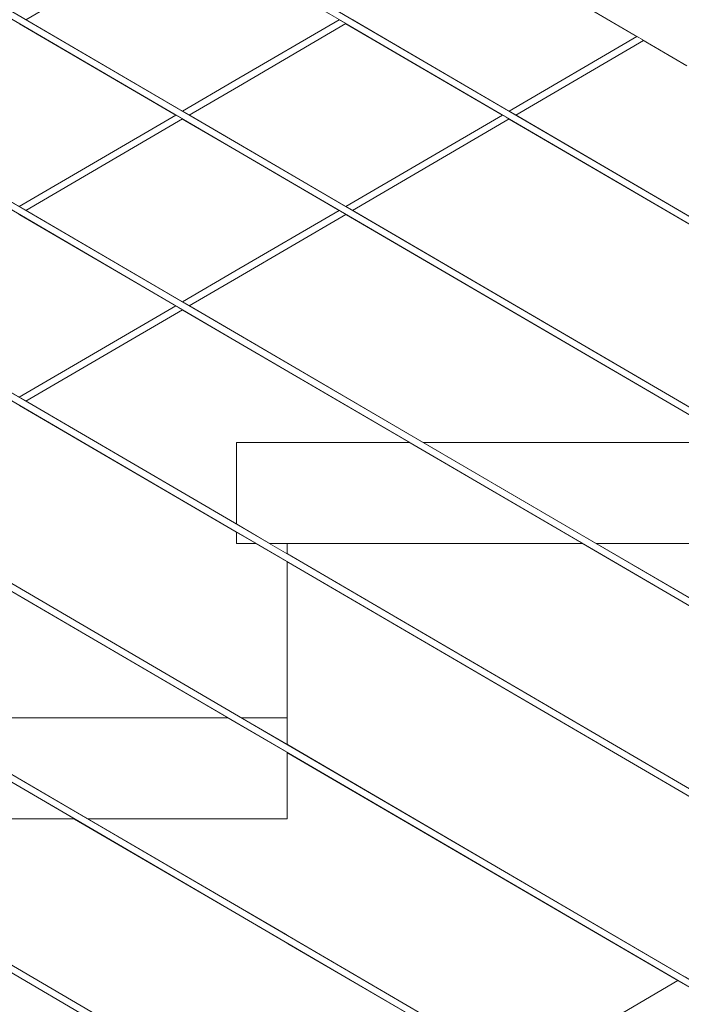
# Model space of a CAD drawing. Header units: millimetres. Extents: x -101298 to -58298, y 45839 to 66839.
# Tile 71 of 124: x -84736 to -84343, y 59063 to 59648. Entities that reach past the tile are written whole.
import ezdxf

# ---------------------------------------------------------------- set-up
doc = ezdxf.new("R2010")
doc.units = ezdxf.units.MM
doc.header["$MEASUREMENT"] = 0
doc.linetypes.add('Wipeout_Contour', pattern=[1000, 0, -1000])
doc.layers.add('Nowe_Konstrukcja - Schody', color=7, linetype='Continuous')
doc.layers.add('Nowe_Konstrukcja - Ściany zew', color=7, linetype='Continuous')
doc.layers.add('Nowe_Konstrukcja - Schody_Nr_pióra__101', color=250, linetype='Continuous', lineweight=13, true_color=0x333333)
doc.layers.add('Nowe_Konstrukcja - Schody_Nr_pióra__3', color=7, linetype='Continuous', lineweight=13)

msp = doc.modelspace()

# ---------------------------------------------------------------- wipeouts: each hides what was drawn before it
at = {"color": 254, "linetype": 'Wipeout_Contour', "lineweight": 0, "ltscale": 413248.92972}
msp.add_wipeout([(-84608.27, 59004.04), (-84607.98, 59004.54), (-84888.01, 59168.2), (-84888.32, 59167.7)], dxfattribs=at).dxf.layer = 'Nowe_Konstrukcja - Schody'
at = {"color": 254, "linetype": 'Wipeout_Contour', "lineweight": 0, "ltscale": 414369.280798}
msp.add_wipeout([(-84736.37, 59645.57), (-84829.37, 59591.22), (-84736.37, 59536.87), (-84643.37, 59591.22)], dxfattribs=at).dxf.layer = 'Nowe_Konstrukcja - Ściany zew'
at = {"color": 254, "linetype": 'Wipeout_Contour', "lineweight": 0, "ltscale": 414108.667896}
msp.add_wipeout([(-84829.37, 59477.89), (-84736.37, 59423.54), (-84643.37, 59477.89), (-84736.37, 59532.24)], dxfattribs=at).dxf.layer = 'Nowe_Konstrukcja - Ściany zew'
at = {"color": 254, "linetype": 'Wipeout_Contour', "lineweight": 0, "ltscale": 724505.075982}
msp.add_wipeout([(-84907.26, 59298.17), (-84886.21, 59284.44), (-84798.27, 59233.04), (-84612.27, 59233.04), (-84833.34, 59362.24), (-84886.21, 59331.34), (-84907.26, 59317.6)], dxfattribs=at).dxf.layer = 'Nowe_Konstrukcja - Ściany zew'
at = {"color": 254, "linetype": 'Wipeout_Contour', "lineweight": 0, "ltscale": 411121.21116}
msp.add_wipeout([(-84345.24, 59076.98), (-84438.24, 59022.63), (-84012.26, 58773.69), (-84012.26, 58882.39)], dxfattribs=at).dxf.layer = 'Nowe_Konstrukcja - Ściany zew'

# ---------------------------------------------------------------- next in the draw order: wipeouts: each hides what was drawn before it
at = {"color": 254, "linetype": 'Wipeout_Contour', "lineweight": 0, "ltscale": 413249.579303}
msp.add_wipeout([(-84607.26, 59005.76), (-84606.55, 59006.99), (-84886.52, 59170.6), (-84887.26, 59169.4)], dxfattribs=at).dxf.layer = 'Nowe_Konstrukcja - Schody'
at = {"color": 254, "linetype": 'Wipeout_Contour', "lineweight": 0, "ltscale": 414182.617483}
msp.add_wipeout([(-84639.41, 59702.24), (-84732.41, 59647.89), (-84639.41, 59593.54), (-84546.41, 59647.89)], dxfattribs=at).dxf.layer = 'Nowe_Konstrukcja - Ściany zew'
at = {"color": 254, "linetype": 'Wipeout_Contour', "lineweight": 0, "ltscale": 413921.638773}
msp.add_wipeout([(-84639.41, 59588.9), (-84732.41, 59534.55), (-84639.41, 59480.2), (-84546.41, 59534.55)], dxfattribs=at).dxf.layer = 'Nowe_Konstrukcja - Ściany zew'
at = {"color": 254, "linetype": 'Wipeout_Contour', "lineweight": 0, "ltscale": 826892.993212}
msp.add_wipeout([(-84736.37, 59418.9), (-84829.37, 59364.55), (-84604.34, 59233.04), (-84577.26, 59233.04), (-84577.26, 59325.92), (-84595.67, 59336.67), (-84607.26, 59336.67), (-84607.26, 59343.45)], dxfattribs=at).dxf.layer = 'Nowe_Konstrukcja - Ściany zew'

# ---------------------------------------------------------------- next in the draw order: wipeouts: each hides what was drawn before it
at = {"color": 254, "linetype": 'Wipeout_Contour', "lineweight": 0, "ltscale": 414148.693262}
msp.add_wipeout([(-84642.79, 59590.88), (-84735.79, 59536.53), (-84734.39, 59535.71), (-84641.39, 59590.06)], dxfattribs=at).dxf.layer = 'Nowe_Konstrukcja - Schody'
at = {"color": 254, "linetype": 'Wipeout_Contour', "lineweight": 0, "ltscale": 413249.84828}
msp.add_wipeout([(-84606.55, 59006.99), (-84606.25, 59007.49), (-84886.21, 59171.1), (-84886.52, 59170.6)], dxfattribs=at).dxf.layer = 'Nowe_Konstrukcja - Schody'
at = {"color": 254, "linetype": 'Wipeout_Contour', "lineweight": 0, "ltscale": 413735.012466}
msp.add_wipeout([(-84542.45, 59645.57), (-84635.45, 59591.22), (-84542.45, 59536.87), (-84449.45, 59591.22)], dxfattribs=at).dxf.layer = 'Nowe_Konstrukcja - Ściany zew'
at = {"color": 254, "linetype": 'Wipeout_Contour', "lineweight": 0, "ltscale": 516950.133108}
msp.add_wipeout([(-84639.41, 59475.57), (-84732.41, 59421.22), (-84607.26, 59348.08), (-84607.26, 59396.67), (-84504.41, 59396.67)], dxfattribs=at).dxf.layer = 'Nowe_Konstrukcja - Ściany zew'
at = {"color": 254, "linetype": 'Wipeout_Contour', "lineweight": 0, "ltscale": 309953.145829}
msp.add_wipeout([(-84577.26, 59336.67), (-84587.74, 59336.67), (-84577.26, 59330.55)], dxfattribs=at).dxf.layer = 'Nowe_Konstrukcja - Ściany zew'

# ---------------------------------------------------------------- next in the draw order: wipeouts: each hides what was drawn before it
at = {"color": 254, "linetype": 'Wipeout_Contour', "lineweight": 0, "ltscale": 414022.111483}
msp.add_wipeout([(-84607.98, 59611.23), (-84638.83, 59593.2), (-84637.43, 59592.38), (-84607.26, 59610.01)], dxfattribs=at).dxf.layer = 'Nowe_Konstrukcja - Schody'
at = {"color": 254, "linetype": 'Wipeout_Contour', "lineweight": 0, "ltscale": 413888.063835}
msp.add_wipeout([(-84735.79, 59423.2), (-84734.39, 59422.38), (-84641.39, 59476.73), (-84642.79, 59477.55)], dxfattribs=at).dxf.layer = 'Nowe_Konstrukcja - Schody'
at = {"color": 254, "linetype": 'Wipeout_Contour', "lineweight": 0, "ltscale": 412215.292489}
msp.add_wipeout([(-84328.27, 58953.73), (-84327.98, 58954.24), (-84607.98, 59117.88), (-84608.27, 59117.37)], dxfattribs=at).dxf.layer = 'Nowe_Konstrukcja - Schody'
at = {"color": 254, "linetype": 'Wipeout_Contour', "lineweight": 0, "ltscale": 413565.167425}
msp.add_wipeout([(-84462.57, 59692.25), (-84538.48, 59647.89), (-84445.48, 59593.54), (-84369.57, 59637.9)], dxfattribs=at).dxf.layer = 'Nowe_Konstrukcja - Ściany zew'
at = {"color": 254, "linetype": 'Wipeout_Contour', "lineweight": 0, "ltscale": 413260.098592}
msp.add_wipeout([(-84542.45, 59532.24), (-84635.45, 59477.89), (-84496.48, 59396.67), (-84310.48, 59396.67)], dxfattribs=at).dxf.layer = 'Nowe_Konstrukcja - Ściany zew'

# ---------------------------------------------------------------- next in the draw order: wipeouts: each hides what was drawn before it
at = {"color": 254, "linetype": 'Wipeout_Contour', "lineweight": 0, "ltscale": 414142.223466}
msp.add_wipeout([(-84641.39, 59590.06), (-84734.39, 59535.71), (-84732.99, 59534.89), (-84639.99, 59589.24)], dxfattribs=at).dxf.layer = 'Nowe_Konstrukcja - Schody'
at = {"color": 254, "linetype": 'Wipeout_Contour', "lineweight": 0, "ltscale": 413761.234051}
msp.add_wipeout([(-84638.83, 59479.86), (-84637.43, 59479.04), (-84607.26, 59496.67), (-84607.98, 59497.89)], dxfattribs=at).dxf.layer = 'Nowe_Konstrukcja - Schody'
at = {"color": 254, "linetype": 'Wipeout_Contour', "lineweight": 0, "ltscale": 412216.075069}
msp.add_wipeout([(-84606.55, 59120.32), (-84607.26, 59119.1), (-84327.26, 58955.46), (-84326.55, 58956.68)], dxfattribs=at).dxf.layer = 'Nowe_Konstrukcja - Schody'
at = {"color": 254, "linetype": 'Wipeout_Contour', "lineweight": 0, "ltscale": 722602.364841}
msp.add_wipeout([(-84538.48, 59534.55), (-84302.55, 59396.67), (-84297.26, 59396.67), (-84297.26, 59500.31), (-84327.26, 59500.31), (-84327.26, 59519.81), (-84445.48, 59588.9)], dxfattribs=at).dxf.layer = 'Nowe_Konstrukcja - Ściany zew'

# ---------------------------------------------------------------- next in the draw order: wipeouts: each hides what was drawn before it
at = {"color": 254, "linetype": 'Wipeout_Contour', "lineweight": 0, "ltscale": 414016.303719}
msp.add_wipeout([(-84637.43, 59592.38), (-84636.03, 59591.56), (-84606.55, 59608.79), (-84607.26, 59610.01)], dxfattribs=at).dxf.layer = 'Nowe_Konstrukcja - Schody'
at = {"color": 254, "linetype": 'Wipeout_Contour', "lineweight": 0, "ltscale": 413881.593577}
msp.add_wipeout([(-84734.39, 59422.38), (-84732.99, 59421.56), (-84639.99, 59475.91), (-84641.39, 59476.73)], dxfattribs=at).dxf.layer = 'Nowe_Konstrukcja - Schody'
at = {"color": 254, "linetype": 'Wipeout_Contour', "lineweight": 0, "ltscale": 412216.39927}
msp.add_wipeout([(-84606.25, 59120.82), (-84606.55, 59120.32), (-84326.55, 58956.68), (-84326.25, 58957.19)], dxfattribs=at).dxf.layer = 'Nowe_Konstrukcja - Schody'
at = {"color": 254, "linetype": 'Wipeout_Contour', "lineweight": 0, "ltscale": 516291.698997}
msp.add_wipeout([(-84365.61, 59635.58), (-84441.52, 59591.22), (-84327.26, 59524.44), (-84327.26, 59560.31), (-84236.81, 59560.31)], dxfattribs=at).dxf.layer = 'Nowe_Konstrukcja - Ściany zew'

# ---------------------------------------------------------------- next in the draw order: wipeouts: each hides what was drawn before it
at = {"color": 254, "linetype": 'Wipeout_Contour', "lineweight": 0, "ltscale": 413787.167475}
msp.add_wipeout([(-84339.88, 59620.54), (-84338.92, 59622.19), (-84618.92, 59785.82), (-84619.88, 59784.18)], dxfattribs=at).dxf.layer = 'Nowe_Konstrukcja - Schody'
at = {"color": 254, "linetype": 'Wipeout_Contour', "lineweight": 0, "ltscale": 414012.193611}
msp.add_wipeout([(-84636.03, 59591.56), (-84635.45, 59591.22), (-84606.25, 59608.28), (-84606.55, 59608.79)], dxfattribs=at).dxf.layer = 'Nowe_Konstrukcja - Schody'
at = {"color": 254, "linetype": 'Wipeout_Contour', "lineweight": 0, "ltscale": 414137.64862}
msp.add_wipeout([(-84639.99, 59589.24), (-84732.99, 59534.89), (-84732.41, 59534.55), (-84639.41, 59588.9)], dxfattribs=at).dxf.layer = 'Nowe_Konstrukcja - Schody'
at = {"color": 254, "linetype": 'Wipeout_Contour', "lineweight": 0, "ltscale": 413755.427129}
msp.add_wipeout([(-84607.26, 59496.67), (-84637.43, 59479.04), (-84636.03, 59478.23), (-84606.55, 59495.45)], dxfattribs=at).dxf.layer = 'Nowe_Konstrukcja - Schody'
at = {"color": 254, "linetype": 'Wipeout_Contour', "lineweight": 0, "ltscale": 413508.366479}
msp.add_wipeout([(-84608.27, 59117.37), (-84607.98, 59117.88), (-84888.01, 59281.53), (-84888.32, 59281.03)], dxfattribs=at).dxf.layer = 'Nowe_Konstrukcja - Schody'

# ---------------------------------------------------------------- next in the draw order: wipeouts: each hides what was drawn before it
at = {"color": 254, "linetype": 'Wipeout_Contour', "lineweight": 0, "ltscale": 413788.430744}
msp.add_wipeout([(-84338.92, 59622.19), (-84336.18, 59626.87), (-84616.18, 59790.5), (-84618.92, 59785.82)], dxfattribs=at).dxf.layer = 'Nowe_Konstrukcja - Schody'
at = {"color": 254, "linetype": 'Wipeout_Contour', "lineweight": 0, "ltscale": 414026.214966}
msp.add_wipeout([(-84639.41, 59593.54), (-84638.83, 59593.2), (-84607.98, 59611.23), (-84608.27, 59611.73)], dxfattribs=at).dxf.layer = 'Nowe_Konstrukcja - Schody'
at = {"color": 254, "linetype": 'Wipeout_Contour', "lineweight": 0, "ltscale": 414153.268097}
msp.add_wipeout([(-84643.37, 59591.22), (-84736.37, 59536.87), (-84735.79, 59536.53), (-84642.79, 59590.88)], dxfattribs=at).dxf.layer = 'Nowe_Konstrukcja - Schody'
at = {"color": 254, "linetype": 'Wipeout_Contour', "lineweight": 0, "ltscale": 413751.317561}
msp.add_wipeout([(-84636.03, 59478.23), (-84635.45, 59477.89), (-84606.25, 59494.95), (-84606.55, 59495.45)], dxfattribs=at).dxf.layer = 'Nowe_Konstrukcja - Schody'
at = {"color": 254, "linetype": 'Wipeout_Contour', "lineweight": 0, "ltscale": 413877.018355}
msp.add_wipeout([(-84732.99, 59421.56), (-84732.41, 59421.22), (-84639.41, 59475.57), (-84639.99, 59475.91)], dxfattribs=at).dxf.layer = 'Nowe_Konstrukcja - Schody'
at = {"color": 254, "linetype": 'Wipeout_Contour', "lineweight": 0, "ltscale": 413509.024727}
msp.add_wipeout([(-84607.26, 59119.1), (-84606.55, 59120.32), (-84886.52, 59283.94), (-84887.26, 59282.73)], dxfattribs=at).dxf.layer = 'Nowe_Konstrukcja - Schody'

# ---------------------------------------------------------------- next in the draw order: wipeouts: each hides what was drawn before it
at = {"color": 254, "linetype": 'Wipeout_Contour', "lineweight": 0, "ltscale": 413790.766209}
msp.add_wipeout([(-84336.18, 59626.87), (-84332.09, 59633.87), (-84612.09, 59797.5), (-84616.18, 59790.5)], dxfattribs=at).dxf.layer = 'Nowe_Konstrukcja - Schody'
at = {"color": 254, "linetype": 'Wipeout_Contour', "lineweight": 0, "ltscale": 413765.336969}
msp.add_wipeout([(-84608.27, 59498.4), (-84639.41, 59480.2), (-84638.83, 59479.86), (-84607.98, 59497.89)], dxfattribs=at).dxf.layer = 'Nowe_Konstrukcja - Schody'
at = {"color": 254, "linetype": 'Wipeout_Contour', "lineweight": 0, "ltscale": 413892.639028}
msp.add_wipeout([(-84736.37, 59423.54), (-84735.79, 59423.2), (-84642.79, 59477.55), (-84643.37, 59477.89)], dxfattribs=at).dxf.layer = 'Nowe_Konstrukcja - Schody'
at = {"color": 254, "linetype": 'Wipeout_Contour', "lineweight": 0, "ltscale": 413509.297294}
msp.add_wipeout([(-84606.55, 59120.32), (-84606.25, 59120.82), (-84886.21, 59284.44), (-84886.52, 59283.94)], dxfattribs=at).dxf.layer = 'Nowe_Konstrukcja - Schody'

# ---------------------------------------------------------------- next in the draw order: wipeouts: each hides what was drawn before it
at = {"color": 254, "linetype": 'Wipeout_Contour', "lineweight": 0, "ltscale": 413793.820153}
msp.add_wipeout([(-84332.09, 59633.87), (-84327.26, 59642.13), (-84607.26, 59805.76), (-84612.09, 59797.5)], dxfattribs=at).dxf.layer = 'Nowe_Konstrukcja - Schody'
at = {"color": 254, "linetype": 'Wipeout_Contour', "lineweight": 0, "ltscale": 413671.639322}
msp.add_wipeout([(-84607.98, 59497.89), (-84607.26, 59496.67), (-84544.43, 59533.39), (-84545.83, 59534.21)], dxfattribs=at).dxf.layer = 'Nowe_Konstrukcja - Schody'
at = {"color": 254, "linetype": 'Wipeout_Contour', "lineweight": 0, "ltscale": 412475.15819}
msp.add_wipeout([(-84328.27, 59067.07), (-84327.98, 59067.57), (-84607.98, 59231.21), (-84608.27, 59230.7)], dxfattribs=at).dxf.layer = 'Nowe_Konstrukcja - Schody'

# ---------------------------------------------------------------- next in the draw order: wipeouts: each hides what was drawn before it
at = {"color": 254, "linetype": 'Wipeout_Contour', "lineweight": 0, "ltscale": 413797.128931}
msp.add_wipeout([(-84602.44, 59814.02), (-84607.26, 59805.76), (-84327.26, 59642.13), (-84322.44, 59650.39)], dxfattribs=at).dxf.layer = 'Nowe_Konstrukcja - Schody'
at = {"color": 254, "linetype": 'Wipeout_Contour', "lineweight": 0, "ltscale": 413514.44497}
msp.add_wipeout([(-84448.87, 59590.88), (-84541.87, 59536.53), (-84540.47, 59535.71), (-84447.47, 59590.06)], dxfattribs=at).dxf.layer = 'Nowe_Konstrukcja - Schody'
at = {"color": 254, "linetype": 'Wipeout_Contour', "lineweight": 0, "ltscale": 412475.94944}
msp.add_wipeout([(-84606.55, 59233.65), (-84607.26, 59232.43), (-84327.26, 59068.79), (-84326.55, 59070.02)], dxfattribs=at).dxf.layer = 'Nowe_Konstrukcja - Schody'

# ---------------------------------------------------------------- next in the draw order: wipeouts: each hides what was drawn before it
at = {"color": 254, "linetype": 'Wipeout_Contour', "lineweight": 0, "ltscale": 413932.692301}
msp.add_wipeout([(-84607.98, 59611.23), (-84607.26, 59610.01), (-84544.43, 59646.73), (-84545.83, 59647.55)], dxfattribs=at).dxf.layer = 'Nowe_Konstrukcja - Schody'
at = {"color": 254, "linetype": 'Wipeout_Contour', "lineweight": 0, "ltscale": 413344.616793}
msp.add_wipeout([(-84444.9, 59593.2), (-84443.5, 59592.38), (-84367.59, 59636.74), (-84368.99, 59637.56)], dxfattribs=at).dxf.layer = 'Nowe_Konstrukcja - Schody'
at = {"color": 254, "linetype": 'Wipeout_Contour', "lineweight": 0, "ltscale": 413665.832559}
msp.add_wipeout([(-84544.43, 59533.39), (-84607.26, 59496.67), (-84606.55, 59495.45), (-84543.03, 59532.58)], dxfattribs=at).dxf.layer = 'Nowe_Konstrukcja - Schody'
at = {"color": 254, "linetype": 'Wipeout_Contour', "lineweight": 0, "ltscale": 412476.277232}
msp.add_wipeout([(-84606.25, 59234.16), (-84606.55, 59233.65), (-84326.55, 59070.02), (-84326.25, 59070.52)], dxfattribs=at).dxf.layer = 'Nowe_Konstrukcja - Schody'

# ---------------------------------------------------------------- next in the draw order: wipeouts: each hides what was drawn before it
at = {"color": 254, "linetype": 'Wipeout_Contour', "lineweight": 0, "ltscale": 413926.88473}
msp.add_wipeout([(-84544.43, 59646.73), (-84607.26, 59610.01), (-84606.55, 59608.79), (-84543.03, 59645.91)], dxfattribs=at).dxf.layer = 'Nowe_Konstrukcja - Schody'
at = {"color": 254, "linetype": 'Wipeout_Contour', "lineweight": 0, "ltscale": 413507.975786}
msp.add_wipeout([(-84447.47, 59590.06), (-84540.47, 59535.71), (-84539.06, 59534.89), (-84446.07, 59589.24)], dxfattribs=at).dxf.layer = 'Nowe_Konstrukcja - Schody'
at = {"color": 254, "linetype": 'Wipeout_Contour', "lineweight": 0, "ltscale": 413768.137251}
msp.add_wipeout([(-84608.27, 59230.7), (-84607.98, 59231.21), (-84888.01, 59394.86), (-84888.32, 59394.37)], dxfattribs=at).dxf.layer = 'Nowe_Konstrukcja - Schody'

# ---------------------------------------------------------------- next in the draw order: wipeouts: each hides what was drawn before it
at = {"color": 254, "linetype": 'Wipeout_Contour', "lineweight": 0, "ltscale": 413922.779676}
msp.add_wipeout([(-84543.03, 59645.91), (-84606.55, 59608.79), (-84606.25, 59608.28), (-84542.45, 59645.57)], dxfattribs=at).dxf.layer = 'Nowe_Konstrukcja - Schody'
at = {"color": 254, "linetype": 'Wipeout_Contour', "lineweight": 0, "ltscale": 413338.148114}
msp.add_wipeout([(-84367.59, 59636.74), (-84443.5, 59592.38), (-84442.1, 59591.56), (-84366.19, 59635.92)], dxfattribs=at).dxf.layer = 'Nowe_Konstrukcja - Schody'
at = {"color": 254, "linetype": 'Wipeout_Contour', "lineweight": 0, "ltscale": 413661.728074}
msp.add_wipeout([(-84543.03, 59532.58), (-84606.55, 59495.45), (-84606.25, 59494.95), (-84542.45, 59532.24)], dxfattribs=at).dxf.layer = 'Nowe_Konstrukcja - Schody'
at = {"color": 254, "linetype": 'Wipeout_Contour', "lineweight": 0, "ltscale": 413768.804153}
msp.add_wipeout([(-84607.26, 59232.43), (-84606.55, 59233.65), (-84886.52, 59397.27), (-84887.26, 59396.07)], dxfattribs=at).dxf.layer = 'Nowe_Konstrukcja - Schody'

# ---------------------------------------------------------------- next in the draw order: wipeouts: each hides what was drawn before it
at = {"color": 254, "linetype": 'Wipeout_Contour', "lineweight": 0, "ltscale": 413936.800479}
msp.add_wipeout([(-84608.27, 59611.73), (-84607.98, 59611.23), (-84545.83, 59647.55), (-84546.41, 59647.89)], dxfattribs=at).dxf.layer = 'Nowe_Konstrukcja - Schody'
at = {"color": 254, "linetype": 'Wipeout_Contour', "lineweight": 0, "ltscale": 413333.57407}
msp.add_wipeout([(-84442.1, 59591.56), (-84441.52, 59591.22), (-84365.61, 59635.58), (-84366.19, 59635.92)], dxfattribs=at).dxf.layer = 'Nowe_Konstrukcja - Schody'
at = {"color": 254, "linetype": 'Wipeout_Contour', "lineweight": 0, "ltscale": 413503.401379}
msp.add_wipeout([(-84446.07, 59589.24), (-84539.06, 59534.89), (-84538.48, 59534.55), (-84445.48, 59588.9)], dxfattribs=at).dxf.layer = 'Nowe_Konstrukcja - Schody'
at = {"color": 254, "linetype": 'Wipeout_Contour', "lineweight": 0, "ltscale": 413675.746944}
msp.add_wipeout([(-84546.41, 59534.55), (-84608.27, 59498.4), (-84607.98, 59497.89), (-84545.83, 59534.21)], dxfattribs=at).dxf.layer = 'Nowe_Konstrukcja - Schody'
at = {"color": 254, "linetype": 'Wipeout_Contour', "lineweight": 0, "ltscale": 413769.080304}
msp.add_wipeout([(-84606.55, 59233.65), (-84606.25, 59234.16), (-84886.21, 59397.77), (-84886.52, 59397.27)], dxfattribs=at).dxf.layer = 'Nowe_Konstrukcja - Schody'

# ---------------------------------------------------------------- next in the draw order: wipeouts: each hides what was drawn before it
at = {"color": 254, "linetype": 'Wipeout_Contour', "lineweight": 0, "ltscale": 413349.190858}
msp.add_wipeout([(-84445.48, 59593.54), (-84444.9, 59593.2), (-84368.99, 59637.56), (-84369.57, 59637.9)], dxfattribs=at).dxf.layer = 'Nowe_Konstrukcja - Schody'
at = {"color": 254, "linetype": 'Wipeout_Contour', "lineweight": 0, "ltscale": 413519.019372}
msp.add_wipeout([(-84542.45, 59536.87), (-84541.87, 59536.53), (-84448.87, 59590.88), (-84449.45, 59591.22)], dxfattribs=at).dxf.layer = 'Nowe_Konstrukcja - Schody'
at = {"color": 254, "linetype": 'Wipeout_Contour', "lineweight": 0, "ltscale": 412735.3582}
msp.add_wipeout([(-84328.27, 59180.4), (-84327.98, 59180.91), (-84607.98, 59344.54), (-84608.27, 59344.04)], dxfattribs=at).dxf.layer = 'Nowe_Konstrukcja - Schody'
at = {"color": 254, "linetype": 'Wipeout_Contour', "lineweight": 0, "ltscale": 413755.303543}
msp.add_wipeout([(-84887.26, 59173.04), (-84703.53, 59173.04), (-84806.2, 59233.04), (-84887.26, 59233.04)], dxfattribs=at).dxf.layer = 'Nowe_Konstrukcja - Schody'

# ---------------------------------------------------------------- next in the draw order: wipeouts: each hides what was drawn before it
at = {"color": 254, "linetype": 'Wipeout_Contour', "lineweight": 0, "ltscale": 412736.158109}
msp.add_wipeout([(-84606.55, 59346.99), (-84607.26, 59345.76), (-84327.26, 59182.13), (-84326.55, 59183.35)], dxfattribs=at).dxf.layer = 'Nowe_Konstrukcja - Schody'

# ---------------------------------------------------------------- next in the draw order: wipeouts: each hides what was drawn before it
at = {"color": 254, "linetype": 'Wipeout_Contour', "lineweight": 0, "ltscale": 412736.489488}
msp.add_wipeout([(-84606.25, 59347.49), (-84606.55, 59346.99), (-84326.55, 59183.35), (-84326.25, 59183.85)], dxfattribs=at).dxf.layer = 'Nowe_Konstrukcja - Schody'

# ---------------------------------------------------------------- next in the draw order: wipeouts: each hides what was drawn before it
at = {"color": 254, "linetype": 'Wipeout_Contour', "lineweight": 0, "ltscale": 414028.241408}
msp.add_wipeout([(-84608.27, 59344.04), (-84607.98, 59344.54), (-84888.01, 59508.2), (-84888.32, 59507.7)], dxfattribs=at).dxf.layer = 'Nowe_Konstrukcja - Schody'
at = {"color": 254, "linetype": 'Wipeout_Contour', "lineweight": 0, "ltscale": 516508.539024}
msp.add_wipeout([(-84798.27, 59233.04), (-84695.6, 59173.04), (-84577.26, 59173.04), (-84577.26, 59212.58), (-84612.27, 59233.04)], dxfattribs=at).dxf.layer = 'Nowe_Konstrukcja - Schody'

# ---------------------------------------------------------------- next in the draw order: linework, layer by layer
at = {"layer": 'Nowe_Konstrukcja - Schody_Nr_pióra__3', "color": 7, "linetype": 'Continuous', "lineweight": 13}
msp.add_line((-84798.27, 59233.04), (-84612.27, 59233.04), dxfattribs=at)

# ---------------------------------------------------------------- next in the draw order: wipeouts: each hides what was drawn before it
at = {"color": 254, "linetype": 'Wipeout_Contour', "lineweight": 0, "ltscale": 414028.916953}
msp.add_wipeout([(-84607.26, 59345.76), (-84606.55, 59346.99), (-84886.52, 59510.6), (-84887.26, 59509.4)], dxfattribs=at).dxf.layer = 'Nowe_Konstrukcja - Schody'
at = {"color": 254, "linetype": 'Wipeout_Contour', "lineweight": 0, "ltscale": 309782.74327}
msp.add_wipeout([(-84577.26, 59233.04), (-84604.34, 59233.04), (-84577.26, 59217.22)], dxfattribs=at).dxf.layer = 'Nowe_Konstrukcja - Schody'
at = {"color": 254, "linetype": 'Wipeout_Contour', "lineweight": 0, "ltscale": 516408.011284}
msp.add_wipeout([(-84703.53, 59173.04), (-84803.1, 59173.04), (-84803.1, 59122.53), (-84577.26, 58990.55), (-84577.26, 59099.25)], dxfattribs=at).dxf.layer = 'Nowe_Konstrukcja - Schody'

# ---------------------------------------------------------------- next in the draw order: linework, layer by layer
at = {"layer": 'Nowe_Konstrukcja - Schody_Nr_pióra__3', "color": 7, "linetype": 'Continuous', "lineweight": 13}
msp.add_line((-84803.1, 59173.04), (-84703.53, 59173.04), dxfattribs=at)

# ---------------------------------------------------------------- next in the draw order: wipeouts: each hides what was drawn before it
at = {"color": 254, "linetype": 'Wipeout_Contour', "lineweight": 0, "ltscale": 414029.196683}
msp.add_wipeout([(-84606.55, 59346.99), (-84606.25, 59347.49), (-84886.21, 59511.1), (-84886.52, 59510.6)], dxfattribs=at).dxf.layer = 'Nowe_Konstrukcja - Schody'
at = {"color": 254, "linetype": 'Wipeout_Contour', "lineweight": 0, "ltscale": 515952.44376}
msp.add_wipeout([(-84803.1, 59117.9), (-84803.1, 58905.76), (-84638.23, 58905.76), (-84577.26, 58941.39), (-84577.26, 58985.92)], dxfattribs=at).dxf.layer = 'Nowe_Konstrukcja - Schody'

# ---------------------------------------------------------------- next in the draw order: wipeouts: each hides what was drawn before it
at = {"color": 254, "linetype": 'Wipeout_Contour', "lineweight": 0, "ltscale": 412995.891887}
msp.add_wipeout([(-84328.27, 59293.73), (-84327.98, 59294.24), (-84607.98, 59457.88), (-84608.27, 59457.37)], dxfattribs=at).dxf.layer = 'Nowe_Konstrukcja - Schody'
at = {"color": 254, "linetype": 'Wipeout_Contour', "lineweight": 0, "ltscale": 309723.772566}
msp.add_wipeout([(-84577.26, 59173.04), (-84695.6, 59173.04), (-84577.26, 59103.88)], dxfattribs=at).dxf.layer = 'Nowe_Konstrukcja - Schody'

# ---------------------------------------------------------------- next in the draw order: linework, layer by layer
at = {"layer": 'Nowe_Konstrukcja - Schody_Nr_pióra__101', "color": 250, "linetype": 'Continuous', "lineweight": 13, "true_color": 0x333333}
for p, q in [((-84606.25, 59120.82), (-84886.21, 59284.44)), ((-84608.27, 59117.37), (-84888.32, 59281.03)), ((-84608.27, 59004.04), (-84888.32, 59167.7)), ((-84606.25, 59007.49), (-84886.21, 59171.1))]:
    msp.add_line(p, q, dxfattribs=at)

# ---------------------------------------------------------------- next in the draw order: wipeouts: each hides what was drawn before it
at = {"color": 254, "linetype": 'Wipeout_Contour', "lineweight": 0, "ltscale": 412996.700444}
msp.add_wipeout([(-84606.55, 59460.32), (-84607.26, 59459.1), (-84327.26, 59295.46), (-84326.55, 59296.68)], dxfattribs=at).dxf.layer = 'Nowe_Konstrukcja - Schody'

# ---------------------------------------------------------------- next in the draw order: wipeouts: each hides what was drawn before it
at = {"color": 254, "linetype": 'Wipeout_Contour', "lineweight": 0, "ltscale": 412997.035404}
msp.add_wipeout([(-84606.25, 59460.82), (-84606.55, 59460.32), (-84326.55, 59296.68), (-84326.25, 59297.19)], dxfattribs=at).dxf.layer = 'Nowe_Konstrukcja - Schody'

# ---------------------------------------------------------------- next in the draw order: wipeouts: each hides what was drawn before it
at = {"color": 254, "linetype": 'Wipeout_Contour', "lineweight": 0, "ltscale": 414288.678322}
msp.add_wipeout([(-84608.27, 59457.37), (-84607.98, 59457.88), (-84888.01, 59621.53), (-84888.32, 59621.03)], dxfattribs=at).dxf.layer = 'Nowe_Konstrukcja - Schody'
at = {"color": 254, "linetype": 'Wipeout_Contour', "lineweight": 0, "ltscale": 310014.771152}
msp.add_wipeout([(-84595.67, 59336.67), (-84607.26, 59343.45), (-84607.26, 59336.67)], dxfattribs=at).dxf.layer = 'Nowe_Konstrukcja - Schody'

# ---------------------------------------------------------------- next in the draw order: wipeouts: each hides what was drawn before it
at = {"color": 254, "linetype": 'Wipeout_Contour', "lineweight": 0, "ltscale": 414289.362497}
msp.add_wipeout([(-84607.26, 59459.1), (-84606.55, 59460.32), (-84886.52, 59623.94), (-84887.26, 59622.73)], dxfattribs=at).dxf.layer = 'Nowe_Konstrukcja - Schody'
at = {"color": 254, "linetype": 'Wipeout_Contour', "lineweight": 0, "ltscale": 516507.995898}
msp.add_wipeout([(-84504.41, 59396.67), (-84607.26, 59396.67), (-84607.26, 59348.08), (-84587.74, 59336.67), (-84401.74, 59336.67)], dxfattribs=at).dxf.layer = 'Nowe_Konstrukcja - Schody'

# ---------------------------------------------------------------- next in the draw order: linework, layer by layer
at = {"layer": 'Nowe_Konstrukcja - Schody_Nr_pióra__101', "color": 250, "linetype": 'Continuous', "lineweight": 13, "true_color": 0x333333}
for p, q in [((-84608.27, 59230.7), (-84888.32, 59394.37)), ((-84606.25, 59234.16), (-84886.21, 59397.77))]:
    msp.add_line(p, q, dxfattribs=at)
at = {"layer": 'Nowe_Konstrukcja - Schody_Nr_pióra__3', "color": 7, "linetype": 'Continuous', "lineweight": 13}
for p, q in [((-84607.26, 59396.67), (-84504.41, 59396.67)), ((-84607.26, 59348.08), (-84607.26, 59396.67)), ((-84607.26, 59336.67), (-84607.26, 59343.45)), ((-84607.26, 59336.67), (-84595.67, 59336.67))]:
    msp.add_line(p, q, dxfattribs=at)

# ---------------------------------------------------------------- next in the draw order: wipeouts: each hides what was drawn before it
at = {"color": 254, "linetype": 'Wipeout_Contour', "lineweight": 0, "ltscale": 414289.645803}
msp.add_wipeout([(-84606.55, 59460.32), (-84606.25, 59460.82), (-84886.21, 59624.44), (-84886.52, 59623.94)], dxfattribs=at).dxf.layer = 'Nowe_Konstrukcja - Schody'
at = {"color": 254, "linetype": 'Wipeout_Contour', "lineweight": 0, "ltscale": 515786.402091}
msp.add_wipeout([(-84496.48, 59396.67), (-84393.81, 59336.67), (-84297.26, 59336.67), (-84297.26, 59388.95), (-84310.48, 59396.67)], dxfattribs=at).dxf.layer = 'Nowe_Konstrukcja - Schody'

# ---------------------------------------------------------------- next in the draw order: linework, layer by layer
at = {"layer": 'Nowe_Konstrukcja - Schody_Nr_pióra__101', "color": 250, "linetype": 'Continuous', "lineweight": 13, "true_color": 0x333333}
for p, q in [((-84736.37, 59423.54), (-84643.37, 59477.89)), ((-84732.41, 59421.22), (-84639.41, 59475.57))]:
    msp.add_line(p, q, dxfattribs=at)
at = {"layer": 'Nowe_Konstrukcja - Schody_Nr_pióra__3', "color": 7, "linetype": 'Continuous', "lineweight": 13}
msp.add_line((-84496.48, 59396.67), (-84310.48, 59396.67), dxfattribs=at)

# ---------------------------------------------------------------- next in the draw order: wipeouts: each hides what was drawn before it
at = {"color": 254, "linetype": 'Wipeout_Contour', "lineweight": 0, "ltscale": 413256.758621}
msp.add_wipeout([(-84328.27, 59407.07), (-84327.98, 59407.57), (-84607.98, 59571.21), (-84608.27, 59570.7)], dxfattribs=at).dxf.layer = 'Nowe_Konstrukcja - Schody'
at = {"color": 254, "linetype": 'Wipeout_Contour', "lineweight": 0, "ltscale": 515841.633656}
msp.add_wipeout([(-84401.74, 59336.67), (-84577.26, 59336.67), (-84577.26, 59330.55), (-84297.26, 59166.91), (-84297.26, 59275.61)], dxfattribs=at).dxf.layer = 'Nowe_Konstrukcja - Schody'

# ---------------------------------------------------------------- next in the draw order: linework, layer by layer
at = {"layer": 'Nowe_Konstrukcja - Schody_Nr_pióra__3', "color": 7, "linetype": 'Continuous', "lineweight": 13}
for p, q in [((-84587.74, 59336.67), (-84577.26, 59336.67)), ((-84577.26, 59330.55), (-84577.26, 59336.67)), ((-84577.26, 59336.67), (-84401.74, 59336.67))]:
    msp.add_line(p, q, dxfattribs=at)

# ---------------------------------------------------------------- next in the draw order: wipeouts: each hides what was drawn before it
at = {"color": 254, "linetype": 'Wipeout_Contour', "lineweight": 0, "ltscale": 413257.575814}
msp.add_wipeout([(-84606.55, 59573.65), (-84607.26, 59572.43), (-84327.26, 59408.79), (-84326.55, 59410.02)], dxfattribs=at).dxf.layer = 'Nowe_Konstrukcja - Schody'
at = {"color": 254, "linetype": 'Wipeout_Contour', "lineweight": 0, "ltscale": 515471.642808}
msp.add_wipeout([(-84577.26, 59325.92), (-84577.26, 59217.22), (-84341.27, 59079.3), (-84297.26, 59105.02), (-84297.26, 59162.28)], dxfattribs=at).dxf.layer = 'Nowe_Konstrukcja - Schody'

# ---------------------------------------------------------------- next in the draw order: linework, layer by layer
at = {"layer": 'Nowe_Konstrukcja - Schody_Nr_pióra__3', "color": 7, "linetype": 'Continuous', "lineweight": 13}
for p, q in [((-84577.26, 59217.22), (-84577.26, 59325.92)), ((-84604.34, 59233.04), (-84577.26, 59233.04))]:
    msp.add_line(p, q, dxfattribs=at)

# ---------------------------------------------------------------- next in the draw order: wipeouts: each hides what was drawn before it
at = {"color": 254, "linetype": 'Wipeout_Contour', "lineweight": 0, "ltscale": 413257.914351}
msp.add_wipeout([(-84606.25, 59574.16), (-84606.55, 59573.65), (-84326.55, 59410.02), (-84326.25, 59410.52)], dxfattribs=at).dxf.layer = 'Nowe_Konstrukcja - Schody'
at = {"color": 254, "linetype": 'Wipeout_Contour', "lineweight": 0, "ltscale": 309307.313857}
msp.add_wipeout([(-84297.26, 59336.67), (-84393.81, 59336.67), (-84297.26, 59280.25)], dxfattribs=at).dxf.layer = 'Nowe_Konstrukcja - Schody'
at = {"color": 254, "linetype": 'Wipeout_Contour', "lineweight": 0, "ltscale": 515646.553493}
msp.add_wipeout([(-84577.26, 59212.58), (-84577.26, 59173.04), (-84577.26, 59103.88), (-84438.24, 59022.63), (-84345.24, 59076.98)], dxfattribs=at).dxf.layer = 'Nowe_Konstrukcja - Schody'

# ---------------------------------------------------------------- next in the draw order: linework, layer by layer
at = {"layer": 'Nowe_Konstrukcja - Schody_Nr_pióra__101', "color": 250, "linetype": 'Continuous', "lineweight": 13, "true_color": 0x333333}
for p, q in [((-84606.25, 59347.49), (-84886.21, 59511.1)), ((-84608.27, 59344.04), (-84888.32, 59507.7)), ((-84639.41, 59480.2), (-84608.27, 59498.4)), ((-84635.45, 59477.89), (-84606.25, 59494.95)), ((-84326.25, 59297.19), (-84606.25, 59460.82)), ((-84328.27, 59293.73), (-84608.27, 59457.37)), ((-84326.25, 59183.85), (-84606.25, 59347.49)), ((-84328.27, 59180.4), (-84608.27, 59344.04))]:
    msp.add_line(p, q, dxfattribs=at)
at = {"layer": 'Nowe_Konstrukcja - Schody_Nr_pióra__3', "color": 7, "linetype": 'Continuous', "lineweight": 13}
for p, q in [((-84393.81, 59336.67), (-84297.26, 59336.67)), ((-84577.26, 59173.04), (-84577.26, 59212.58)), ((-84695.6, 59173.04), (-84577.26, 59173.04)), ((-84438.24, 59022.63), (-84345.24, 59076.98))]:
    msp.add_line(p, q, dxfattribs=at)

# ---------------------------------------------------------------- next in the draw order: wipeouts: each hides what was drawn before it
at = {"color": 254, "linetype": 'Wipeout_Contour', "lineweight": 0, "ltscale": 414549.447364}
msp.add_wipeout([(-84608.27, 59570.7), (-84607.98, 59571.21), (-84888.01, 59734.86), (-84888.32, 59734.37)], dxfattribs=at).dxf.layer = 'Nowe_Konstrukcja - Schody'
at = {"color": 254, "linetype": 'Wipeout_Contour', "lineweight": 0, "ltscale": 412388.772171}
msp.add_wipeout([(-84442.2, 59020.32), (-84577.26, 59099.25), (-84577.26, 58990.55), (-84535.2, 58965.97)], dxfattribs=at).dxf.layer = 'Nowe_Konstrukcja - Schody'

# ---------------------------------------------------------------- next in the draw order: linework, layer by layer
at = {"layer": 'Nowe_Konstrukcja - Schody_Nr_pióra__101', "color": 250, "linetype": 'Continuous', "lineweight": 13, "true_color": 0x333333}
for p, q in [((-84328.27, 59067.07), (-84608.27, 59230.7)), ((-84326.25, 59070.52), (-84606.25, 59234.16)), ((-84326.25, 58957.19), (-84606.25, 59120.82)), ((-84328.27, 58953.73), (-84608.27, 59117.37))]:
    msp.add_line(p, q, dxfattribs=at)

# ---------------------------------------------------------------- next in the draw order: wipeouts: each hides what was drawn before it
at = {"color": 254, "linetype": 'Wipeout_Contour', "lineweight": 0, "ltscale": 414550.140159}
msp.add_wipeout([(-84607.26, 59572.43), (-84606.55, 59573.65), (-84886.52, 59737.27), (-84887.26, 59736.07)], dxfattribs=at).dxf.layer = 'Nowe_Konstrukcja - Schody'

# ---------------------------------------------------------------- next in the draw order: wipeouts: each hides what was drawn before it
at = {"color": 254, "linetype": 'Wipeout_Contour', "lineweight": 0, "ltscale": 414550.427036}
msp.add_wipeout([(-84606.55, 59573.65), (-84606.25, 59574.16), (-84886.21, 59737.77), (-84886.52, 59737.27)], dxfattribs=at).dxf.layer = 'Nowe_Konstrukcja - Schody'

# ---------------------------------------------------------------- next in the draw order: linework, layer by layer
at = {"layer": 'Nowe_Konstrukcja - Schody_Nr_pióra__101', "color": 250, "linetype": 'Continuous', "lineweight": 13, "true_color": 0x333333}
for p, q in [((-84732.41, 59647.89), (-84639.41, 59702.24)), ((-84736.37, 59536.87), (-84643.37, 59591.22)), ((-84732.41, 59534.55), (-84639.41, 59588.9))]:
    msp.add_line(p, q, dxfattribs=at)

# ---------------------------------------------------------------- next in the draw order: wipeouts: each hides what was drawn before it
at = {"color": 254, "linetype": 'Wipeout_Contour', "lineweight": 0, "ltscale": 413517.957771}
msp.add_wipeout([(-84328.27, 59520.4), (-84327.98, 59520.91), (-84607.98, 59684.54), (-84608.27, 59684.04)], dxfattribs=at).dxf.layer = 'Nowe_Konstrukcja - Schody'

# ---------------------------------------------------------------- next in the draw order: wipeouts: each hides what was drawn before it
at = {"color": 254, "linetype": 'Wipeout_Contour', "lineweight": 0, "ltscale": 413518.783588}
msp.add_wipeout([(-84606.55, 59686.99), (-84607.26, 59685.76), (-84327.26, 59522.13), (-84326.55, 59523.35)], dxfattribs=at).dxf.layer = 'Nowe_Konstrukcja - Schody'

# ---------------------------------------------------------------- next in the draw order: wipeouts: each hides what was drawn before it
at = {"color": 254, "linetype": 'Wipeout_Contour', "lineweight": 0, "ltscale": 413519.125697}
msp.add_wipeout([(-84606.25, 59687.49), (-84606.55, 59686.99), (-84326.55, 59523.35), (-84326.25, 59523.85)], dxfattribs=at).dxf.layer = 'Nowe_Konstrukcja - Schody'

# ---------------------------------------------------------------- next in the draw order: linework, layer by layer
at = {"layer": 'Nowe_Konstrukcja - Schody_Nr_pióra__101', "color": 250, "linetype": 'Continuous', "lineweight": 13, "true_color": 0x333333}
for p, q in [((-84339.88, 59620.54), (-84619.88, 59784.18)), ((-84608.27, 59570.7), (-84888.32, 59734.37)), ((-84606.25, 59574.16), (-84886.21, 59737.77)), ((-84326.25, 59523.85), (-84606.25, 59687.49)), ((-84328.27, 59520.4), (-84608.27, 59684.04)), ((-84608.27, 59611.73), (-84546.41, 59647.89)), ((-84606.25, 59608.28), (-84542.45, 59645.57)), ((-84445.48, 59593.54), (-84369.57, 59637.9)), ((-84441.52, 59591.22), (-84365.61, 59635.58)), ((-84606.25, 59460.82), (-84886.21, 59624.44)), ((-84608.27, 59457.37), (-84888.32, 59621.03)), ((-84639.41, 59593.54), (-84608.27, 59611.73)), ((-84635.45, 59591.22), (-84606.25, 59608.28)), ((-84542.45, 59536.87), (-84449.45, 59591.22)), ((-84538.48, 59534.55), (-84445.48, 59588.9)), ((-84328.27, 59407.07), (-84608.27, 59570.7)), ((-84326.25, 59410.52), (-84606.25, 59574.16)), ((-84608.27, 59498.4), (-84546.41, 59534.55)), ((-84606.25, 59494.95), (-84542.45, 59532.24))]:
    msp.add_line(p, q, dxfattribs=at)

doc.saveas('drawing.dxf')
